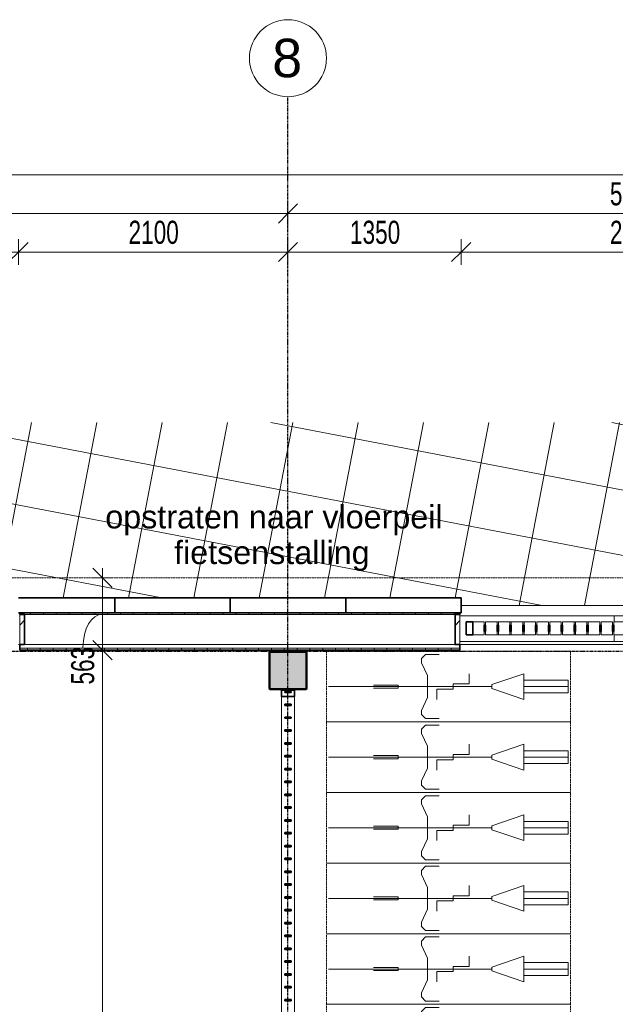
# Model space of a CAD drawing. Header units: millimetres. Extents: x -80560 to 110805, y -11020 to 52719.
# Tile 114 of 152: x 76005 to 80645, y 45050 to 52719. Entities that reach past the tile are written whole.
import ezdxf

# ---------------------------------------------------------------- set-up
doc = ezdxf.new("R2010")
doc.units = ezdxf.units.MM
doc.linetypes.add('CENTER2', pattern=[20, 8, -4, 4, -4])
doc.linetypes.add('DASHED2-1', pattern=[3, 2, -1])
for name, color, linetype, lineweight in [('A-ANNO-DIMS', 211, 'Continuous', 9), ('A-ANNO-DIMS-100', 211, 'Continuous', 9), ('A-FLOR', 192, 'Continuous', 18), ('A-FLOR-OVHD', 1, 'DASHED2-1', 18), ('A-FLOR-PATT', 8, 'Continuous', 18), ('A-GENM', 13, 'Continuous', 18), ('A-GENM-HDLN', 13, 'DASHED2-1', 18), ('A-GLAZ-CWMG', 51, 'Continuous', 18), ('A-WALL', 113, 'Continuous', 35), ('A-WALL-PATT', 111, 'Continuous', 35), ('G-ANNO-TEXT', 231, 'Continuous', 9), ('S-COLS', 52, 'Continuous', 18), ('S-GRID', 1, 'Continuous', 9), ('S-GRID-IDEN', 1, 'Continuous', 9)]:
    doc.layers.add(name, color=color, linetype=linetype, lineweight=lineweight)
doc.styles.add('Arial', font='arial.ttf', dxfattribs={"height": 180})
doc.styles.add('Arial_5', font='arial.ttf', dxfattribs={"height": 300})
doc.styles.add('Arial_6', font='arial.ttf', dxfattribs={"width": 0.7, "height": 180})
doc.dimstyles.new('n3o_1_8', dxfattribs={"dimscale": 304.8, "dimtxt": 183.646692, "dimasz": 0.492126, "dimexe": 0.246063, "dimexo": 0.0625, "dimgap": 0.032808, "dimtad": 1, "dimdec": 0, "dimdsep": 46, "dimtxsty": 'Arial_6', "dimblk1": 'OBLIQUE', "dimblk2": 'OBLIQUE', "dimsah": 1, "dimcen": 0.09, "dimdle": 0.246063, "dimazin": 0, "dimtfac": 1, "dimtdec": 4, "dimtix": 1, "dimtmove": 0, "dimatfit": 3, "dimfxl": 0.246063, "dimfxlon": 1, "dimtvp": 1, "dimtolj": 1, "dimtzin": 0, "dimarcsym": 2})
doc.dimstyles.new('n3o_1_8_0_decimalen', dxfattribs={"dimscale": 304.8, "dimtxt": 183.646692, "dimasz": 0.492126, "dimexe": 0.328084, "dimexo": 0.0625, "dimgap": 0.032808, "dimtad": 1, "dimdec": 0, "dimdsep": 46, "dimtxsty": 'Arial_6', "dimblk1": 'OBLIQUE', "dimblk2": 'OBLIQUE', "dimsah": 1, "dimcen": 0.09, "dimdle": 0.328084, "dimazin": 0, "dimtfac": 1, "dimtdec": 4, "dimtix": 1, "dimtmove": 0, "dimatfit": 3, "dimfxl": 0.328084, "dimfxlon": 1, "dimtvp": 1, "dimtolj": 1, "dimtzin": 0, "dimarcsym": 2})
doc.dimstyles.new('n3o_1_8_2', dxfattribs={"dimscale": 304.8, "dimtxt": 183.646692, "dimasz": 0.492126, "dimexe": 0.246063, "dimexo": 0.0625, "dimgap": 0.032808, "dimtad": 1, "dimdec": 0, "dimdsep": 46, "dimtxsty": 'Arial_6', "dimblk1": 'OBLIQUE', "dimblk2": 'OBLIQUE', "dimsah": 1, "dimcen": 0.09, "dimdle": 0.246063, "dimazin": 0, "dimtfac": 1, "dimtdec": 4, "dimtix": 1, "dimtmove": 1, "dimatfit": 3, "dimfxl": 0.246063, "dimfxlon": 1, "dimtvp": 1, "dimtolj": 1, "dimtzin": 0, "dimarcsym": 2})
pattern_1 = [(45, (0, 0), (-141.42136, 141.42136), [])]

# ---------------------------------------------------------------- blocks, each defined once
blk = doc.blocks.new('Leonardo College_EHA_1489_R18_CF_situatie_2020_rvt-1-DO_00 begane grond')
at = {"layer": 'A-FLOR-PATT', "lineweight": 9}
h = blk.add_hatch(dxfattribs=at)
h.set_pattern_fill('FP_25', color=43, style=0, pattern_type=2)
h.set_pattern_definition([(169.149, (24084.14, 38525.2), (-94.128, -491.06), []), (259.149, (24084.14, 38525.2), (491.06, -94.128), [])])
h.paths.add_polyline_path([(14151.7, 9821), (14151.7, 34634), (13184, 34634), (13184, 34771), (12951.7, 34771), (12951.7, 48157), (13184, 48157), (13184, 48216), (18550, 48216), (18550, 48157), (19450, 48157), (19450, 48216), (19700, 48216), (19700, 48157), (20600, 48157), (20600, 48216), (21650, 48216), (21650, 48157), (22550, 48157), (22550, 48216), (23000, 48216), (23000, 48157), (24100, 48157), (24100, 48216), (26625, 48216), (26625, 48202), (26650, 48201.5), (26650, 48157), (28000, 48157), (28000, 48202), (28025, 48202), (28025, 48216), (29775, 48216), (29775, 48202), (29800, 48201), (29800, 48157), (29805, 48157), (29805, 48201), (29825, 48201), (29825, 48166.5), (31125, 48166.5), (31125, 48201), (31145, 48201), (31145, 48157), (31150, 48157), (31150, 48202), (31175, 48202), (31175, 48216), (32800, 48216), (32800, 48157), (33630.7, 48157), (33630.7, 49580.6), (7590.2, 49580.6), (7590.2, 9821), (12289, 9821)], flags=0)
h.paths.add_polyline_path([(10632.4, 32055), (10632.4, 32075), (10622.4, 32075), (10622.4, 32055), (10282.4, 32055), (10282.4, 32075), (10272.4, 32075), (10272.4, 32055), (9932.4, 32055), (9932.4, 32075), (9922.4, 32075), (9922.4, 32055), (9582.4, 32055), (9582.4, 32075), (9572.4, 32075), (9572.4, 32055), (9232.4, 32055), (9232.4, 32075), (9222.4, 32075), (9222.4, 32055), (8882.4, 32055), (8882.4, 32075), (8877.4, 32075), (8877.4, 32655), (10977.4, 32655), (10977.4, 32075), (10972.4, 32075), (10972.4, 32055)], flags=0)
h.paths.add_polyline_path([(67959.7, 48157), (67959.7, 49580.6), (48811.5, 49580.6), (48807.2, 48216), (49300, 48216), (49300, 48157), (51100, 48157), (51100, 48216), (54550, 48216), (54550, 48157), (57250, 48157), (57250, 48216), (60400, 48216), (60400, 48157), (62200, 48157), (62200, 48216), (64450, 48216), (64450, 48157), (67499.3, 48157)], flags=0)
h.paths.add_polyline_path([(27719, 48165.9), (27719, 48210.9), (27991, 48210.9), (27991, 48165.9), (27853.6, 48165.9)], flags=0)
h.paths.add_polyline_path([(27266.3, 48165.9), (26659, 48165.9), (26659, 48210.9), (27711, 48210.9), (27711, 48165.9), (27559.9, 48165.9)], flags=0)
h.paths.add_polyline_path([(31120.2, 48171), (29829, 48171), (29829, 48201), (31120.2, 48201)], flags=0)
at = {"layer": 'A-FLOR', "color": 7}
blk.add_line((54550, 48157), (57250, 48157), dxfattribs=at)
blk = doc.blocks.new('NLRS_28_SCO_UN_staalkolom koker betongevuld_gen_CGA - kolom A-V206-DO_00 begane grond')
at = {"layer": 'S-COLS', "lineweight": 5}
h = blk.add_hatch(dxfattribs=at)
h.set_pattern_fill('FP_165', color=256, style=0, pattern_type=2)
h.set_pattern_definition([(45, (-53200, -47650), (-99.99975, 99.99975), []), (45, (-53115, -47650), (-99.99975, 99.99975), []), (45, (-53110, -47650), (-99.99975, 99.99975), []), (45, (-53105, -47650), (-99.99975, 99.99975), []), (45, (-53100, -47650), (-99.99975, 99.99975), []), (45, (-53095, -47650), (-99.99975, 99.99975), []), (45, (-53090, -47650), (-99.99975, 99.99975), []), (45, (-53085, -47650), (-99.99975, 99.99975), [])])
h.paths.add_polyline_path([(-138, -150), (138, -150), (146.5, -146.5), (150, -138), (150, 138), (146.5, 146.5), (138, 150), (-138, 150), (-146.5, 146.5), (-150, 138), (-150, -138), (-146.5, -146.5)], flags=0)
h.paths.add_polyline_path([(134, -142), (-134, -142), (-139.7, -139.7), (-142, -134), (-142, 134), (-139.7, 139.7), (-134, 142), (134, 142), (139.7, 139.7), (142, 134), (142, -134), (139.7, -139.7)], flags=0)
at = {"layer": 'S-COLS', "lineweight": 9}
blk.add_hatch(color=256, dxfattribs=at).paths.add_polyline_path([(134, -142), (139.7, -139.7), (142, -134), (142, 134), (139.7, 139.7), (134, 142), (-134, 142), (-139.7, 139.7), (-142, 134), (-142, -134), (-139.7, -139.7), (-134, -142)], flags=0)
at = {"layer": 'S-COLS'}
for p, q in [((-150, 138), (-150, -138)), ((-142, -134), (-142, 134)), ((138, 150), (-138, 150)), ((-134, 142), (134, 142)), ((142, 134), (142, -134)), ((150, -138), (150, 138)), ((-138, -150), (138, -150)), ((134, -142), (-134, -142))]:
    blk.add_line(p, q, dxfattribs=at)
at = {"layer": 'S-COLS', "lineweight": 35}
for p, q in [((-142, 134), (-142, -134)), ((134, 142), (-134, 142)), ((142, -134), (142, 134)), ((-134, -142), (134, -142))]:
    blk.add_line(p, q, dxfattribs=at)
at = {"layer": 'S-COLS'}
for centre, radius, start, end in [((-138, 138), 12, 90, 180), ((-134, 134), 8, 90, 180), ((134, 134), 8, 0, 90), ((138, 138), 12, 0, 90), ((-138, -138), 12, 180, 270), ((-134, -134), 8, 180, 270), ((134, -134), 8, 270, 0), ((138, -138), 12, 270, 360)]:
    blk.add_arc(centre, radius, start, end, dxfattribs=at)
at = {"layer": 'S-COLS', "lineweight": 35}
for centre, start, end in [((-134, 134), 90, 180), ((134, 134), 360, 90), ((-134, -134), 180, 270), ((134, -134), 270, 360)]:
    blk.add_arc(centre, 8, start, end, dxfattribs=at)
blk = doc.blocks.new('19112_SW_LeonardoCollege_R2020_rvt-1-DO_00 begane grond')
at = {"layer": 'A-WALL', "color": 50, "lineweight": 9}
for p, q in [((54540, 48075), (57260, 48075)), ((57260, 47875), (54540, 47875))]:
    blk.add_line(p, q, dxfattribs=at)
at = {"color": 50, "lineweight": 9}
blk.add_blockref('NLRS_28_SCO_UN_staalkolom koker betongevuld_gen_CGA - kolom A-V206-DO_00 begane grond', (53200, 47650), dxfattribs=at)
blk = doc.blocks.new('95251-Leonardo College Leiden_rvt-1-DO_00 begane grond')
at = {"layer": 'A-WALL', "color": 130, "lineweight": 9}
for p, q in [((54540, 48075), (55740, 48075)), ((55740, 48075), (55740, 48029)), ((55740, 47875), (54540, 47875)), ((55740, 47929), (55740, 47875))]:
    blk.add_line(p, q, dxfattribs=at)
for centre, radius, start, end in [((55430, 47975), 34, 83.1817, 90), ((54840, 47975), 27.5, 246.2194, 255), ((55430, 47975), 34, 270, 276.8183)]:
    blk.add_arc(centre, radius, start, end, dxfattribs=at)
blk = doc.blocks.new('Rectangular Mullion - 90_n3o_terreinomheining_koker_50x100-33964607-DO_00 begane grond')
at = {"layer": 'A-GLAZ-CWMG', "lineweight": 35}
for p, q in [((0, 50), (-50, 50)), ((-50, 50), (-50, -50)), ((0, -50), (0, 50)), ((-50, -50), (0, -50))]:
    blk.add_line(p, q, dxfattribs=at)
blk = doc.blocks.new('Rectangular Mullion - 90_n3o_terreinomheining_koker_50x100-30954635-DO_00 begane grond')
at = {"layer": 'A-GLAZ-CWMG'}
for p, q in [((54839, 48029), (54834, 48029)), ((54934, 48029), (54929, 48029)), ((54839, 47929), (54834, 47929)), ((54934, 47929), (54929, 47929))]:
    blk.add_line(p, q, dxfattribs=at)
blk = doc.blocks.new('Rectangular Mullion - 90_n3o_terreinomheining_koker_50x100-30957306-DO_00 begane grond')
at = {"layer": 'A-GLAZ-CWMG'}
for p, q in [((57550, 9850), (57550, 9875)), ((57550, 9875), (57640, 9875)), ((57550, 9775), (57550, 9800)), ((57640, 9775), (57550, 9775))]:
    blk.add_line(p, q, dxfattribs=at)
blk = doc.blocks.new('Rectangular Mullion - 90_n3o_terreinomheining_koker_50x100-V68-DO_00 begane grond')
at = {"layer": 'A-GLAZ-CWMG'}
for p, q in [((57450, 9850), (57450, 9875)), ((57450, 9875), (57540, 9875)), ((57540, 9875), (57540, 9850)), ((57450, 9775), (57450, 9800)), ((57540, 9775), (57450, 9775)), ((57540, 9800), (57540, 9775))]:
    blk.add_line(p, q, dxfattribs=at)
blk = doc.blocks.new('Rectangular Mullion - 90_n3o_terreinomheining_stripstaal_10x50-33964604-DO_00 begane grond')
at = {"layer": 'A-GLAZ-CWMG', "lineweight": 35}
for p, q in [((-5, 25), (5, 25)), ((-5, -25), (-5, 25)), ((5, 25), (5, -25)), ((5, -25), (-5, -25))]:
    blk.add_line(p, q, dxfattribs=at)
blk = doc.blocks.new('Rectangular Mullion - 90_n3o_terreinomheining_koker_50x100-32990996-DO_00 begane grond')
at = {"layer": 'A-GLAZ-CWMG', "lineweight": 35}
for p, q in [((-50, 50), (0, 50)), ((-50, -50), (-50, 50)), ((0, 50), (0, -50)), ((0, -50), (-50, -50))]:
    blk.add_line(p, q, dxfattribs=at)
blk = doc.blocks.new('Rectangular Mullion - 90_n3o_terreinomheining_koker_50x100-V113-DO_00 begane grond')
at = {"layer": 'A-GLAZ-CWMG'}
for p, q in [((53150, 40182.5), (53150, 40082.5)), ((53250, 40182.5), (53250, 40082.5))]:
    blk.add_line(p, q, dxfattribs=at)
blk = doc.blocks.new('Rectangular Mullion - 90_n3o_terreinomheining_koker_50x100-31505441-DO_00 begane grond')
at = {"layer": 'A-GLAZ-CWMG'}
for p, q in [((53150, 47447.5), (53150, 47382.5)), ((53250, 47447.5), (53250, 47382.5))]:
    blk.add_line(p, q, dxfattribs=at)
blk = doc.blocks.new('Rectangular Mullion - 90_n3o_terreinomheining_stripstaal_10x50-32990994-DO_00 begane grond')
at = {"layer": 'A-GLAZ-CWMG', "lineweight": 35}
for p, q in [((-5, 25), (5, 25)), ((-5, -25), (-5, 25)), ((5, 25), (5, -25)), ((5, -25), (-5, -25))]:
    blk.add_line(p, q, dxfattribs=at)
blk = doc.blocks.new('00_EHA_GEN_normaal fiets_small - 00_EHA_GEN_normaal fiets_breed-V180-DO_00 begane grond')
at = {"layer": 'A-GENM'}
for p, q in [((-159.6, 218.1), (-128.3, 250)), ((-128.3, 250), (-22.6, 250)), ((-159.6, 185.5), (-159.6, 218.1)), ((-112.6, 85.2), (-159.6, 185.5)), ((-112.6, -85.2), (-112.6, 85.2)), ((210.7, 100), (210.7, 20)), ((387.8, 15), (637.8, 100)), ((637.8, 100), (637.8, -100)), ((-342.4, 12), (-534.1, 12)), ((-342.4, -12), (-342.4, 12)), ((85.6, 20), (85.6, -20)), ((210.7, 20), (85.6, 20)), ((387.8, -15), (387.8, 15)), ((638.7, 50), (981.9, 50)), ((981.9, 50), (981.9, -50)), ((-884.1, 0), (387.8, 0)), ((-884.1, 0), (387.8, 0)), ((-534.1, -12), (-342.4, -12)), ((-39.6, -20), (-39.6, -100)), ((85.6, -20), (-39.6, -20)), ((637.8, -100), (387.8, -15)), ((986.1, 0), (637.8, 0)), ((981.9, -50), (638.7, -50)), ((-159.6, -185.5), (-112.6, -85.2)), ((-159.6, -218), (-159.6, -185.5)), ((-128.3, -250), (-159.6, -218)), ((-22.6, -250), (-128.3, -250))]:
    blk.add_line(p, q, dxfattribs=at)
at = {"layer": 'A-GENM-HDLN'}
for p, q in [((-900, -275), (-900, 275)), ((1000, 275), (-900, 275)), ((1000, -275), (1000, 275)), ((-900, -275), (1000, -275))]:
    blk.add_line(p, q, dxfattribs=at)
blk = doc.blocks.new('NLRS_41_GM_WPB_spouwlat-SH_generiek_ISR - 235x38-V251-DO_00 begane grond')
at = {"layer": 'A-GENM'}
h = blk.add_hatch(dxfattribs=at)
h.set_pattern_fill('FP_78', color=256, style=0, pattern_type=2)
h.set_pattern_definition(pattern_1)
h.paths.add_polyline_path([(54540, 47852), (54540, 48087), (54502, 48087), (54502, 47852)], flags=0)
for p, q in [((54540, 48087), (54502, 48087)), ((54502, 48087), (54502, 47852)), ((54540, 47852), (54540, 48087)), ((54502, 47852), (54540, 47852))]:
    blk.add_line(p, q, dxfattribs=at)
blk = doc.blocks.new('NLRS_41_GM_WPB_spouwlat-SH_generiek_ISR - 235x38-V252-DO_00 begane grond')
at = {"layer": 'A-GENM'}
h = blk.add_hatch(dxfattribs=at)
h.set_pattern_fill('FP_78', color=256, style=0, pattern_type=2)
h.set_pattern_definition(pattern_1)
h.paths.add_polyline_path([(51148, 47852), (51148, 48087), (51110, 48087), (51110, 47852)], flags=0)
for p, q in [((51148, 48087), (51110, 48087)), ((51110, 48087), (51110, 47852)), ((51148, 47852), (51148, 48087)), ((51110, 47852), (51148, 47852))]:
    blk.add_line(p, q, dxfattribs=at)
blk = doc.blocks.new('Grid - r_3_0mm-316018-DO_00 begane grond')
at = {"layer": 'S-GRID-IDEN'}
blk.add_circle((0, 0), 3, dxfattribs=at)
blk = doc.blocks.new('DIMBLOCK13-DO_00 begane grond')
at = {"layer": 'A-ANNO-DIMS-100'}
for p, q in [((72694.8, 51309.5), (72694.8, 51109.5)), ((72694.8, 51209.5), (72694.8, 51309.5)), ((78094.8, 51309.5), (78094.8, 51109.5)), ((78094.8, 51209.5), (78094.8, 51309.5)), ((72694.8, 51209.5), (72769.8, 51284.5)), ((78094.8, 51209.5), (78169.8, 51284.5)), ((72694.8, 51209.5), (72619.8, 51134.5)), ((72694.8, 51209.5), (78094.8, 51209.5)), ((78094.8, 51209.5), (78019.8, 51134.5))]:
    blk.add_line(p, q, dxfattribs=at)
at = {"layer": 'A-ANNO-DIMS-100', "color": 0, "insert": (75202.7, 51453.2), "char_height": 180, "width": 461.094, "attachment_point": 1, "line_spacing_factor": 0.941778, "style": 'Arial_6'}
blk.add_mtext('5400', dxfattribs=at)
blk = doc.blocks.new('_Oblique')
at = {"color": 0, "linetype": 'ByBlock', "lineweight": -2}
blk.add_line((-0.5, -0.5), (0.5, 0.5), dxfattribs=at)
blk = doc.blocks.new('DIMBLOCK14-DO_00 begane grond')
at = {"layer": 'A-ANNO-DIMS-100'}
for p, q in [((78094.8, 51309.5), (78094.8, 51109.5)), ((78094.8, 51209.5), (78094.8, 51309.5)), ((83494.8, 51309.5), (83494.8, 51109.5)), ((83494.8, 51209.5), (83494.8, 51309.5)), ((78094.8, 51209.5), (78169.8, 51284.5)), ((83494.8, 51209.5), (83569.8, 51284.5)), ((78094.8, 51209.5), (78019.8, 51134.5)), ((78094.8, 51209.5), (83494.8, 51209.5)), ((83494.8, 51209.5), (83419.8, 51134.5))]:
    blk.add_line(p, q, dxfattribs=at)
at = {"layer": 'A-ANNO-DIMS-100', "color": 0, "insert": (80602.7, 51453.2), "char_height": 180, "width": 461.094, "attachment_point": 1, "line_spacing_factor": 0.941778, "style": 'Arial_6'}
blk.add_mtext('5400', dxfattribs=at)
blk = doc.blocks.new('DIMBLOCK59-DO_00 begane grond')
at = {"layer": 'A-ANNO-DIMS-100'}
for p, q in [((37923.8, 51509.5), (37998.8, 51584.5)), ((37923.8, 51434.5), (37923.8, 51584.5)), ((104065.3, 51509.5), (104140.3, 51584.5)), ((104065.3, 51434.5), (104065.3, 51584.5)), ((37848.8, 51509.5), (104140.3, 51509.5)), ((37923.8, 51509.5), (37848.8, 51434.5)), ((37923.8, 51509.5), (37923.8, 51434.5)), ((104065.3, 51509.5), (103990.3, 51434.5)), ((104065.3, 51509.5), (104065.3, 51434.5))]:
    blk.add_line(p, q, dxfattribs=at)
at = {"layer": 'A-ANNO-DIMS-100', "color": 0, "insert": (70754.4, 51753.2), "char_height": 180, "width": 576.368, "attachment_point": 1, "line_spacing_factor": 0.941778, "style": 'Arial_6'}
blk.add_mtext('66142', dxfattribs=at)
blk = doc.blocks.new('DIMBLOCK183-DO_00 begane grond')
at = {"layer": 'A-ANNO-DIMS-100'}
for p, q in [((76649, 48371), (76574, 48446)), ((76649, 48446), (76649, 47808)), ((76724, 48371), (76574, 48371)), ((76649, 48371), (76724, 48296)), ((76649, 48371), (76724, 48371)), ((76649, 47808), (76574, 47883)), ((76724, 47808), (76574, 47808)), ((76649, 47808), (76724, 47733)), ((76649, 47808), (76724, 47808))]:
    blk.add_line(p, q, dxfattribs=at)
blk.add_ellipse((76649, 47828.7), major_axis=(0, 260.8), ratio=0.579995, start_param=0, end_param=1.570796, dxfattribs=at)
at = {"layer": 'A-ANNO-DIMS-100', "color": 0, "insert": (76405.3, 47540.5), "char_height": 180, "width": 345.821, "attachment_point": 1, "rotation": 90, "line_spacing_factor": 0.941778, "style": 'Arial_6'}
blk.add_mtext('563', dxfattribs=at)
blk = doc.blocks.new('DIMBLOCK184-DO_00 begane grond')
at = {"layer": 'A-ANNO-DIMS-100'}
for p, q in [((76649, 47808), (76574, 47883)), ((76724, 47808), (76574, 47808)), ((76649, 47808), (76649, 39939)), ((76649, 47808), (76724, 47733)), ((76649, 47808), (76724, 47808)), ((76649, 39939), (76574, 40014)), ((76724, 39939), (76574, 39939)), ((76649, 39939), (76724, 39864)), ((76649, 39939), (76724, 39939))]:
    blk.add_line(p, q, dxfattribs=at)
at = {"layer": 'A-ANNO-DIMS-100', "color": 0, "insert": (76405.3, 43681.4), "char_height": 180, "width": 461.094, "attachment_point": 1, "rotation": 90, "line_spacing_factor": 0.941778, "style": 'Arial_6'}
blk.add_mtext('7869', dxfattribs=at)
blk = doc.blocks.new('DIMBLOCK488-DO_00 begane grond')
at = {"layer": 'A-ANNO-DIMS-100'}
for p, q in [((74194.8, 50809.5), (74194.8, 51009.5)), ((75994.8, 50809.5), (75994.8, 51009.5)), ((74194.8, 50909.5), (74269.8, 50984.5)), ((75994.8, 50909.5), (76069.8, 50984.5)), ((74194.8, 50909.5), (74119.8, 50834.5)), ((74194.8, 50909.5), (75994.8, 50909.5)), ((74194.8, 50909.5), (74194.8, 50809.5)), ((75994.8, 50909.5), (75919.8, 50834.5)), ((75994.8, 50909.5), (75994.8, 50809.5))]:
    blk.add_line(p, q, dxfattribs=at)
at = {"layer": 'A-ANNO-DIMS-100', "color": 0, "insert": (74902.7, 51153.2), "char_height": 180, "width": 461.094, "attachment_point": 1, "line_spacing_factor": 0.941778, "style": 'Arial_6'}
blk.add_mtext('1800', dxfattribs=at)
blk = doc.blocks.new('DIMBLOCK489-DO_00 begane grond')
at = {"layer": 'A-ANNO-DIMS-100'}
for p, q in [((75994.8, 50809.5), (75994.8, 51009.5)), ((78094.8, 51009.5), (78094.8, 50809.5)), ((78094.8, 50909.5), (78094.8, 51009.5)), ((75994.8, 50909.5), (76069.8, 50984.5)), ((78094.8, 50909.5), (78169.8, 50984.5)), ((75994.8, 50909.5), (75919.8, 50834.5)), ((75994.8, 50909.5), (78094.8, 50909.5)), ((75994.8, 50909.5), (75994.8, 50809.5)), ((78094.8, 50909.5), (78019.8, 50834.5))]:
    blk.add_line(p, q, dxfattribs=at)
at = {"layer": 'A-ANNO-DIMS-100', "color": 0, "insert": (76852.7, 51153.2), "char_height": 180, "width": 461.094, "attachment_point": 1, "line_spacing_factor": 0.941778, "style": 'Arial_6'}
blk.add_mtext('2100', dxfattribs=at)
blk = doc.blocks.new('DIMBLOCK490-DO_00 begane grond')
at = {"layer": 'A-ANNO-DIMS-100'}
for p, q in [((78094.8, 51009.5), (78094.8, 50809.5)), ((78094.8, 50909.5), (78094.8, 51009.5)), ((79444.8, 50809.5), (79444.8, 51009.5)), ((78094.8, 50909.5), (78169.8, 50984.5)), ((79444.8, 50909.5), (79519.8, 50984.5)), ((78094.8, 50909.5), (78019.8, 50834.5)), ((78094.8, 50909.5), (79444.8, 50909.5)), ((79444.8, 50909.5), (79369.8, 50834.5)), ((79444.8, 50909.5), (79444.8, 50809.5))]:
    blk.add_line(p, q, dxfattribs=at)
at = {"layer": 'A-ANNO-DIMS-100', "color": 0, "insert": (78577.7, 51153.2), "char_height": 180, "width": 461.094, "attachment_point": 1, "line_spacing_factor": 0.941778, "style": 'Arial_6'}
blk.add_mtext('1350', dxfattribs=at)
blk = doc.blocks.new('DIMBLOCK491-DO_00 begane grond')
at = {"layer": 'A-ANNO-DIMS-100'}
for p, q in [((79444.8, 50809.5), (79444.8, 51009.5)), ((82144.8, 50809.5), (82144.8, 51009.5)), ((79444.8, 50909.5), (79519.8, 50984.5)), ((82144.8, 50909.5), (82219.8, 50984.5)), ((79444.8, 50909.5), (79369.8, 50834.5)), ((79444.8, 50909.5), (82144.8, 50909.5)), ((79444.8, 50909.5), (79444.8, 50809.5)), ((82144.8, 50909.5), (82069.8, 50834.5)), ((82144.8, 50909.5), (82144.8, 50809.5))]:
    blk.add_line(p, q, dxfattribs=at)
at = {"layer": 'A-ANNO-DIMS-100', "color": 0, "insert": (80602.7, 51153.2), "char_height": 180, "width": 461.094, "attachment_point": 1, "line_spacing_factor": 0.941778, "style": 'Arial_6'}
blk.add_mtext('2700', dxfattribs=at)

msp = doc.modelspace()

# ---------------------------------------------------------------- hatches: boundary and pattern name
at = {"layer": 'A-WALL-PATT', "lineweight": 18}
h = msp.add_hatch(dxfattribs=at)
h.set_pattern_fill('FP_233', color=256, angle=-270, style=0, pattern_type=2)
h.set_pattern_definition([(270, (87989.07, 48099), (100, 4e-13), [])])
h.paths.add_polyline_path([(102892.8, 48087), (103793.8, 48087), (103793.8, 48099), (102854.8, 48099), (102854.8, 48087)], flags=0)
h.paths.add_polyline_path([(100134.8, 48087), (100134.8, 48099), (99254.8, 48099), (99254.8, 48087), (100096.8, 48087)], flags=0)
h.paths.add_polyline_path([(94734.8, 48087), (94734.8, 48099), (93854.8, 48099), (93854.8, 48087), (94696.8, 48087)], flags=0)
h.paths.add_polyline_path([(88870.1, 48087), (89334.8, 48087), (89334.8, 48099), (87104.8, 48099), (87104.8, 48087), (88576.4, 48087)], flags=0)
h.paths.add_polyline_path([(85284.8, 48087), (85284.8, 48099), (82154.8, 48099), (82154.8, 48087), (85246.8, 48087)], flags=0)
h.paths.add_polyline_path([(76242.2, 48087), (79434.8, 48087), (79434.8, 48099), (76004.8, 48099), (76004.8, 48087), (76042.8, 48087)], flags=0)
h.paths.add_polyline_path([(74184.8, 48087), (74184.8, 48099), (72184.3, 48099), (72184.3, 48087), (74146.8, 48087)], flags=0)
h = msp.add_hatch(dxfattribs=at)
h.set_pattern_fill('FP_234', color=256, angle=90, style=0, pattern_type=2)
h.set_pattern_definition([(90, (87865.57, 47808), (-100, 6e-15), [])])
h.paths.add_polyline_path([(84758.7, 47808), (85284.8, 47808), (85284.8, 47824), (82154.8, 47824), (82154.8, 47808), (84465, 47808)], flags=0)
h.paths.add_polyline_path([(72424.4, 47808), (74184.8, 47808), (74184.8, 47824), (72228.3, 47824), (72228.3, 47808)], flags=0)
h.paths.add_polyline_path([(103260, 47808), (103502.8, 47808), (103502.8, 47824), (102854.8, 47824), (102854.8, 47808), (102966.3, 47808)], flags=0)
h.paths.add_polyline_path([(100029.6, 47808), (100134.8, 47808), (100134.8, 47824), (99254.8, 47824), (99254.8, 47808), (99442.3, 47808)], flags=0)
h.paths.add_polyline_path([(76004.8, 47808), (79434.8, 47808), (79434.8, 47824), (76004.8, 47824)], flags=0)
h.paths.add_polyline_path([(94156.2, 47808), (94734.8, 47808), (94734.8, 47824), (93854.8, 47824), (93854.8, 47808)], flags=0)
h.paths.add_polyline_path([(89163.7, 47808), (89334.8, 47808), (89334.8, 47824), (87104.8, 47824), (87104.8, 47808), (88870.1, 47808)], flags=0)

# ---------------------------------------------------------------- linework, layer by layer
at = {"layer": 'A-FLOR'}
for p, q in [((76004.8, 47852), (75994.8, 47852)), ((82154.8, 47852), (79434.8, 47852))]:
    msp.add_line(p, q, dxfattribs=at)
at = {"layer": 'A-FLOR-OVHD'}
msp.add_line((37923.8, 48371), (104065.3, 48371), dxfattribs=at)
at = {"layer": 'A-WALL'}
for p, q in [((79444.8, 48216), (75994.8, 48216)), ((76744.8, 48099), (76744.8, 48216)), ((77644.8, 48099), (77644.8, 48216)), ((78544.8, 48099), (78544.8, 48216)), ((79444.8, 48099), (79444.8, 48216)), ((75994.8, 48099), (79444.8, 48099)), ((76004.8, 48099), (76004.8, 48087)), ((76004.8, 48087), (76042.8, 48087)), ((76042.8, 48087), (76042.8, 47852)), ((79396.8, 47852), (79396.8, 48087)), ((79396.8, 48087), (79434.8, 48087)), ((79434.8, 48087), (79434.8, 48099)), ((76042.8, 47852), (76004.8, 47852)), ((76004.8, 47852), (76004.8, 47808)), ((76004.8, 47808), (79434.8, 47808)), ((79434.8, 47852), (79396.8, 47852)), ((79434.8, 47808), (79434.8, 47852))]:
    msp.add_line(p, q, dxfattribs=at)
at = {"layer": 'A-WALL', "lineweight": 18}
for p, q in [((79396.8, 48087), (76042.8, 48087)), ((79434.8, 47824), (76004.8, 47824)), ((76042.8, 47852), (79396.8, 47852))]:
    msp.add_line(p, q, dxfattribs=at)
at = {"layer": 'S-GRID', "linetype": 'CENTER2', "lineweight": 25}
for p, q in [((78094.8, 4383.3), (78094.8, 52119.1)), ((29945.3, 47800), (110204.9, 47800))]:
    msp.add_line(p, q, dxfattribs=at)

# ---------------------------------------------------------------- block references
at = {"color": 250, "lineweight": 5}
for name in ['Leonardo College_EHA_1489_R18_CF_situatie_2020_rvt-1-DO_00 begane grond', '19112_SW_LeonardoCollege_R2020_rvt-1-DO_00 begane grond', '95251-Leonardo College Leiden_rvt-1-DO_00 begane grond']:
    msp.add_blockref(name, (24894.8, 0), dxfattribs=at)
at = {"layer": 'A-GENM'}
for name, p in [('NLRS_41_GM_WPB_spouwlat-SH_generiek_ISR - 235x38-V252-DO_00 begane grond', (24894.8, 0)), ('NLRS_41_GM_WPB_spouwlat-SH_generiek_ISR - 235x38-V251-DO_00 begane grond', (24894.8, 0)), ('00_EHA_GEN_normaal fiets_small - 00_EHA_GEN_normaal fiets_breed-V180-DO_00 begane grond', (79294.8, 47525)), ('00_EHA_GEN_normaal fiets_small - 00_EHA_GEN_normaal fiets_breed-V180-DO_00 begane grond', (79294.8, 46975)), ('00_EHA_GEN_normaal fiets_small - 00_EHA_GEN_normaal fiets_breed-V180-DO_00 begane grond', (79294.8, 46425)), ('00_EHA_GEN_normaal fiets_small - 00_EHA_GEN_normaal fiets_breed-V180-DO_00 begane grond', (79294.8, 45875)), ('00_EHA_GEN_normaal fiets_small - 00_EHA_GEN_normaal fiets_breed-V180-DO_00 begane grond', (79294.8, 45325)), ('00_EHA_GEN_normaal fiets_small - 00_EHA_GEN_normaal fiets_breed-V180-DO_00 begane grond', (79294.8, 44775))]:
    msp.add_blockref(name, p, dxfattribs=at)
at = {"layer": 'A-GLAZ-CWMG', "rotation": 180}
for name, p in [('Rectangular Mullion - 90_n3o_terreinomheining_koker_50x100-33964607-DO_00 begane grond', (79483.8, 47979)), ('Rectangular Mullion - 90_n3o_terreinomheining_koker_50x100-30957306-DO_00 begane grond', (137173.8, 57804)), ('Rectangular Mullion - 90_n3o_terreinomheining_koker_50x100-V68-DO_00 begane grond', (137173.8, 57804)), ('Rectangular Mullion - 90_n3o_terreinomheining_koker_50x100-V68-DO_00 begane grond', (137273.8, 57804)), ('Rectangular Mullion - 90_n3o_terreinomheining_koker_50x100-V68-DO_00 begane grond', (137373.8, 57804)), ('Rectangular Mullion - 90_n3o_terreinomheining_koker_50x100-V68-DO_00 begane grond', (137473.8, 57804)), ('Rectangular Mullion - 90_n3o_terreinomheining_koker_50x100-V68-DO_00 begane grond', (137573.8, 57804)), ('Rectangular Mullion - 90_n3o_terreinomheining_koker_50x100-V68-DO_00 begane grond', (137673.8, 57804)), ('Rectangular Mullion - 90_n3o_terreinomheining_koker_50x100-V68-DO_00 begane grond', (137773.8, 57804)), ('Rectangular Mullion - 90_n3o_terreinomheining_koker_50x100-V68-DO_00 begane grond', (137873.8, 57804)), ('Rectangular Mullion - 90_n3o_terreinomheining_koker_50x100-V68-DO_00 begane grond', (137973.8, 57804)), ('Rectangular Mullion - 90_n3o_terreinomheining_koker_50x100-V68-DO_00 begane grond', (138073.8, 57804)), ('Rectangular Mullion - 90_n3o_terreinomheining_koker_50x100-V68-DO_00 begane grond', (138173.8, 57804))]:
    msp.add_blockref(name, p, dxfattribs=at)
at = {"layer": 'A-GLAZ-CWMG'}
for name, p in [('Rectangular Mullion - 90_n3o_terreinomheining_koker_50x100-30954635-DO_00 begane grond', (24894.8, 0)), ('Rectangular Mullion - 90_n3o_terreinomheining_koker_50x100-30954635-DO_00 begane grond', (24994.8, 0)), ('Rectangular Mullion - 90_n3o_terreinomheining_koker_50x100-30954635-DO_00 begane grond', (25494.8, 0)), ('Rectangular Mullion - 90_n3o_terreinomheining_koker_50x100-31505441-DO_00 begane grond', (24894.8, 0)), ('Rectangular Mullion - 90_n3o_terreinomheining_koker_50x100-V113-DO_00 begane grond', (24894.8, 7200)), ('Rectangular Mullion - 90_n3o_terreinomheining_koker_50x100-V113-DO_00 begane grond', (24894.8, 7100)), ('Rectangular Mullion - 90_n3o_terreinomheining_koker_50x100-V113-DO_00 begane grond', (24894.8, 7000)), ('Rectangular Mullion - 90_n3o_terreinomheining_koker_50x100-V113-DO_00 begane grond', (24894.8, 6900)), ('Rectangular Mullion - 90_n3o_terreinomheining_koker_50x100-V113-DO_00 begane grond', (24894.8, 6800)), ('Rectangular Mullion - 90_n3o_terreinomheining_koker_50x100-V113-DO_00 begane grond', (24894.8, 6700)), ('Rectangular Mullion - 90_n3o_terreinomheining_koker_50x100-V113-DO_00 begane grond', (24894.8, 6600)), ('Rectangular Mullion - 90_n3o_terreinomheining_koker_50x100-V113-DO_00 begane grond', (24894.8, 6500)), ('Rectangular Mullion - 90_n3o_terreinomheining_koker_50x100-V113-DO_00 begane grond', (24894.8, 6400)), ('Rectangular Mullion - 90_n3o_terreinomheining_koker_50x100-V113-DO_00 begane grond', (24894.8, 6300)), ('Rectangular Mullion - 90_n3o_terreinomheining_koker_50x100-V113-DO_00 begane grond', (24894.8, 6200)), ('Rectangular Mullion - 90_n3o_terreinomheining_koker_50x100-V113-DO_00 begane grond', (24894.8, 6100)), ('Rectangular Mullion - 90_n3o_terreinomheining_koker_50x100-V113-DO_00 begane grond', (24894.8, 6000)), ('Rectangular Mullion - 90_n3o_terreinomheining_koker_50x100-V113-DO_00 begane grond', (24894.8, 5900)), ('Rectangular Mullion - 90_n3o_terreinomheining_koker_50x100-V113-DO_00 begane grond', (24894.8, 5800)), ('Rectangular Mullion - 90_n3o_terreinomheining_koker_50x100-V113-DO_00 begane grond', (24894.8, 5700)), ('Rectangular Mullion - 90_n3o_terreinomheining_koker_50x100-V113-DO_00 begane grond', (24894.8, 5600)), ('Rectangular Mullion - 90_n3o_terreinomheining_koker_50x100-V113-DO_00 begane grond', (24894.8, 5500)), ('Rectangular Mullion - 90_n3o_terreinomheining_koker_50x100-V113-DO_00 begane grond', (24894.8, 5400)), ('Rectangular Mullion - 90_n3o_terreinomheining_koker_50x100-V113-DO_00 begane grond', (24894.8, 5300)), ('Rectangular Mullion - 90_n3o_terreinomheining_koker_50x100-V113-DO_00 begane grond', (24894.8, 5200)), ('Rectangular Mullion - 90_n3o_terreinomheining_koker_50x100-V113-DO_00 begane grond', (24894.8, 5100)), ('Rectangular Mullion - 90_n3o_terreinomheining_koker_50x100-V113-DO_00 begane grond', (24894.8, 5000)), ('Rectangular Mullion - 90_n3o_terreinomheining_koker_50x100-V113-DO_00 begane grond', (24894.8, 4900))]:
    msp.add_blockref(name, p, dxfattribs=at)
at = {"layer": 'A-GLAZ-CWMG', "extrusion": (0, 0, -1)}
for name, p, rotation in [('Rectangular Mullion - 90_n3o_terreinomheining_stripstaal_10x50-33964604-DO_00 begane grond', (-79628.8, 47979), 180), ('Rectangular Mullion - 90_n3o_terreinomheining_stripstaal_10x50-33964604-DO_00 begane grond', (-79728.8, 47979), 180), ('Rectangular Mullion - 90_n3o_terreinomheining_stripstaal_10x50-33964604-DO_00 begane grond', (-79828.8, 47979), 180), ('Rectangular Mullion - 90_n3o_terreinomheining_stripstaal_10x50-33964604-DO_00 begane grond', (-79928.8, 47979), 180), ('Rectangular Mullion - 90_n3o_terreinomheining_stripstaal_10x50-33964604-DO_00 begane grond', (-80028.8, 47979), 180), ('Rectangular Mullion - 90_n3o_terreinomheining_stripstaal_10x50-33964604-DO_00 begane grond', (-80128.8, 47979), 180), ('Rectangular Mullion - 90_n3o_terreinomheining_stripstaal_10x50-33964604-DO_00 begane grond', (-80228.8, 47979), 180), ('Rectangular Mullion - 90_n3o_terreinomheining_stripstaal_10x50-33964604-DO_00 begane grond', (-80328.8, 47979), 180), ('Rectangular Mullion - 90_n3o_terreinomheining_stripstaal_10x50-33964604-DO_00 begane grond', (-80428.8, 47979), 180), ('Rectangular Mullion - 90_n3o_terreinomheining_stripstaal_10x50-33964604-DO_00 begane grond', (-80528.8, 47979), 180), ('Rectangular Mullion - 90_n3o_terreinomheining_stripstaal_10x50-33964604-DO_00 begane grond', (-80628.8, 47979), 180), ('Rectangular Mullion - 90_n3o_terreinomheining_koker_50x100-32990996-DO_00 begane grond', (-78094.8, 47497.5), 90.00000000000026), ('Rectangular Mullion - 90_n3o_terreinomheining_stripstaal_10x50-32990994-DO_00 begane grond', (-78094.8, 47482.5), 90.00000000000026), ('Rectangular Mullion - 90_n3o_terreinomheining_stripstaal_10x50-32990994-DO_00 begane grond', (-78094.8, 47382.5), 90.00000000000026), ('Rectangular Mullion - 90_n3o_terreinomheining_stripstaal_10x50-32990994-DO_00 begane grond', (-78094.8, 47282.5), 90.00000000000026), ('Rectangular Mullion - 90_n3o_terreinomheining_stripstaal_10x50-32990994-DO_00 begane grond', (-78094.8, 47182.5), 90.00000000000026), ('Rectangular Mullion - 90_n3o_terreinomheining_stripstaal_10x50-32990994-DO_00 begane grond', (-78094.8, 47082.5), 90.00000000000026), ('Rectangular Mullion - 90_n3o_terreinomheining_stripstaal_10x50-32990994-DO_00 begane grond', (-78094.8, 46982.5), 90.00000000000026), ('Rectangular Mullion - 90_n3o_terreinomheining_stripstaal_10x50-32990994-DO_00 begane grond', (-78094.8, 46882.5), 90.00000000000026), ('Rectangular Mullion - 90_n3o_terreinomheining_stripstaal_10x50-32990994-DO_00 begane grond', (-78094.8, 46782.5), 90.00000000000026), ('Rectangular Mullion - 90_n3o_terreinomheining_stripstaal_10x50-32990994-DO_00 begane grond', (-78094.8, 46682.5), 90.00000000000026), ('Rectangular Mullion - 90_n3o_terreinomheining_stripstaal_10x50-32990994-DO_00 begane grond', (-78094.8, 46582.5), 90.00000000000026), ('Rectangular Mullion - 90_n3o_terreinomheining_stripstaal_10x50-32990994-DO_00 begane grond', (-78094.8, 46482.5), 90.00000000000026), ('Rectangular Mullion - 90_n3o_terreinomheining_stripstaal_10x50-32990994-DO_00 begane grond', (-78094.8, 46382.5), 90.00000000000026), ('Rectangular Mullion - 90_n3o_terreinomheining_stripstaal_10x50-32990994-DO_00 begane grond', (-78094.8, 46282.5), 90.00000000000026), ('Rectangular Mullion - 90_n3o_terreinomheining_stripstaal_10x50-32990994-DO_00 begane grond', (-78094.8, 46182.5), 90.00000000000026), ('Rectangular Mullion - 90_n3o_terreinomheining_stripstaal_10x50-32990994-DO_00 begane grond', (-78094.8, 46082.5), 90.00000000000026), ('Rectangular Mullion - 90_n3o_terreinomheining_stripstaal_10x50-32990994-DO_00 begane grond', (-78094.8, 45982.5), 90.00000000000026), ('Rectangular Mullion - 90_n3o_terreinomheining_stripstaal_10x50-32990994-DO_00 begane grond', (-78094.8, 45882.5), 90.00000000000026), ('Rectangular Mullion - 90_n3o_terreinomheining_stripstaal_10x50-32990994-DO_00 begane grond', (-78094.8, 45782.5), 90.00000000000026), ('Rectangular Mullion - 90_n3o_terreinomheining_stripstaal_10x50-32990994-DO_00 begane grond', (-78094.8, 45682.5), 90.00000000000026), ('Rectangular Mullion - 90_n3o_terreinomheining_stripstaal_10x50-32990994-DO_00 begane grond', (-78094.8, 45582.5), 90.00000000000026), ('Rectangular Mullion - 90_n3o_terreinomheining_stripstaal_10x50-32990994-DO_00 begane grond', (-78094.8, 45482.5), 90.00000000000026), ('Rectangular Mullion - 90_n3o_terreinomheining_stripstaal_10x50-32990994-DO_00 begane grond', (-78094.8, 45382.5), 90.00000000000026), ('Rectangular Mullion - 90_n3o_terreinomheining_stripstaal_10x50-32990994-DO_00 begane grond', (-78094.8, 45282.5), 90.00000000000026), ('Rectangular Mullion - 90_n3o_terreinomheining_stripstaal_10x50-32990994-DO_00 begane grond', (-78094.8, 45182.5), 90.00000000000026), ('Rectangular Mullion - 90_n3o_terreinomheining_stripstaal_10x50-32990994-DO_00 begane grond', (-78094.8, 45082.5), 90.00000000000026)]:
    msp.add_blockref(name, p, dxfattribs=dict(at, rotation=rotation))
at = {"layer": 'S-GRID-IDEN', "xscale": 99.99999999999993, "yscale": 99.99999999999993, "zscale": 99.99999999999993}
msp.add_blockref('Grid - r_3_0mm-316018-DO_00 begane grond', (78094.8, 52419.1), dxfattribs=at)

# ---------------------------------------------------------------- texts
at = {"layer": 'G-ANNO-TEXT', "color": 7, "char_height": 180, "attachment_point": 1, "style": 'Arial'}
for s, insert, width in [('opstraten naar vloerpeil ', (76671.8, 48936.8), 3110.548), ('fietsenstalling', (77207.6, 48659), 1739.662)]:
    msp.add_mtext(s, dxfattribs=dict(at, insert=insert, width=width))
at = {"layer": 'S-GRID-IDEN', "insert": (77972.2, 52570.9), "char_height": 300, "width": 288.607, "attachment_point": 1, "style": 'Arial_5'}
msp.add_mtext('8', dxfattribs=at)

# ---------------------------------------------------------------- dimensions: what is measured, and where the dimension line sits
at = {"layer": 'A-ANNO-DIMS'}
for base, p1, p2, dimstyle, override, picture, middle in [((104065.3189632, 51509.5083094), (37923.8189632, 51434.5083094), (104065.3189632, 51434.5083094), 'n3o_1_8', {"dimpost": '<>', "dimfxl": 66141.5}, 'DIMBLOCK59-DO_00 begane grond', (70994.5689632, 51611.4114478)), ((78094.8, 51209.5), (72694.8, 51309.5), (78094.8, 51309.5), 'n3o_1_8_0_decimalen', {"dimpost": '<>', "dimfxl": 5400}, 'DIMBLOCK13-DO_00 begane grond', (75394.8, 51311.4)), ((83494.8, 51209.5), (78094.8, 51309.5), (83494.8, 51309.5), 'n3o_1_8_0_decimalen', {"dimpost": '<>', "dimfxl": 5400}, 'DIMBLOCK14-DO_00 begane grond', (80794.8, 51311.4)), ((75994.8, 50909.5), (74194.8, 50809.5), (75994.8, 50809.5), 'n3o_1_8_0_decimalen', {"dimpost": '<>', "dimfxl": 1800}, 'DIMBLOCK488-DO_00 begane grond', (75094.8, 51011.4)), ((78094.8, 50909.5), (75994.8, 50809.5), (78094.8, 51009.5), 'n3o_1_8_0_decimalen', {"dimpost": '<>', "dimfxl": 2109.502311}, 'DIMBLOCK489-DO_00 begane grond', (77044.8, 51011.4)), ((79444.8, 50909.5), (78094.8, 51009.5), (79444.8, 50809.5), 'n3o_1_8_0_decimalen', {"dimpost": '<>', "dimfxl": 1364.734406}, 'DIMBLOCK490-DO_00 begane grond', (78769.8, 51011.5)), ((82144.8, 50909.5), (79444.8, 50809.5), (82144.8, 50809.5), 'n3o_1_8_0_decimalen', {"dimpost": '<>', "dimfxl": 2700}, 'DIMBLOCK491-DO_00 begane grond', (80794.8, 51011.4))]:
    dim = msp.add_linear_dim(base=base, p1=p1, p2=p2, dimstyle=dimstyle, override=override, dxfattribs=at)
    dim.commit()
    dim.dimension.update_dxf_attribs({"geometry": picture, "text_midpoint": middle})
dim = msp.add_linear_dim(base=(76649, 47808), p1=(76724, 48371), p2=(76724, 47808), angle=90, dimstyle='n3o_1_8_2', override={"dimpost": '<>', "dimfxl": 563}, dxfattribs=at)
dim.commit()
dim.dimension.update_dxf_attribs({"geometry": 'DIMBLOCK183-DO_00 begane grond', "text_midpoint": (76525.3, 47713.4), "dimtype": 160, "text_rotation": 90})
dim = msp.add_linear_dim(base=(76649, 39939), p1=(76724, 47808), p2=(76724, 39939), angle=90, dimstyle='n3o_1_8', override={"dimpost": '<>', "dimfxl": 7869}, dxfattribs=at)
dim.commit()
dim.dimension.update_dxf_attribs({"geometry": 'DIMBLOCK184-DO_00 begane grond', "text_midpoint": (76547.1, 43873.5)})

doc.saveas('drawing.dxf')
